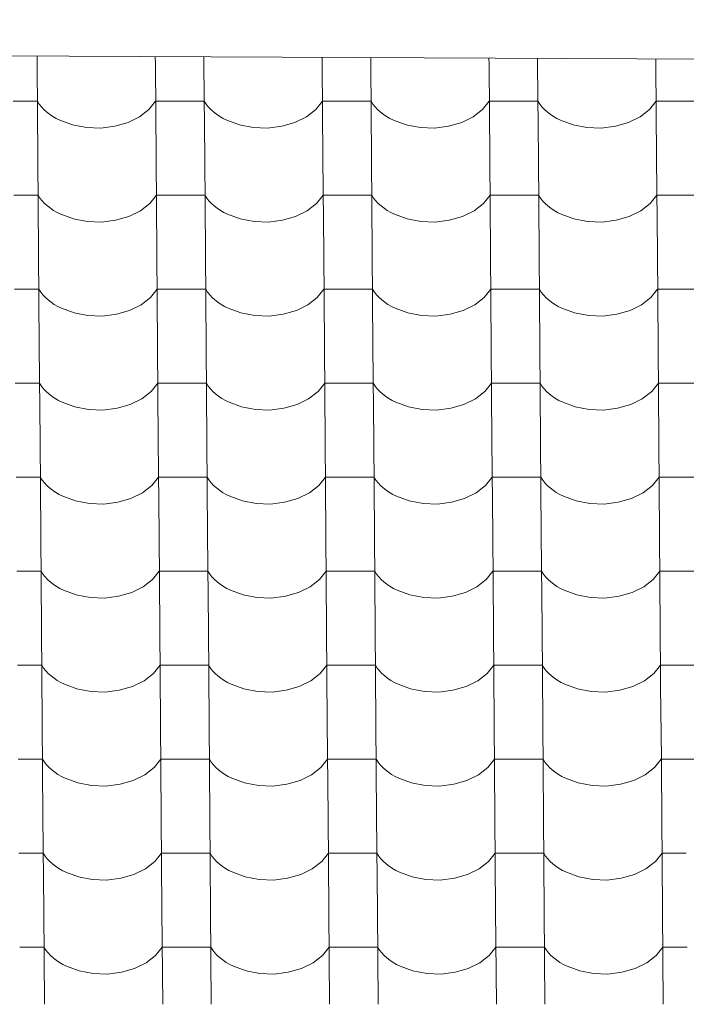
# Model space of a CAD drawing. Header units: millimetres. Extents: x -27785 to 104762, y -947 to 11132.
# Tile 75 of 146: x -12968 to -12309, y 9922 to 10896. Entities that reach past the tile are written whole.
import ezdxf

# ---------------------------------------------------------------- set-up
doc = ezdxf.new("R2010")
doc.units = ezdxf.units.MM
doc.header["$MEASUREMENT"] = 0
for name, color, linetype in [('POHLED JIŽNÍ_1_Bourané_Konstrukce - střechy a skořepiny', 7, 'Continuous'), ('POHLED JIŽNÍ_1_Bourané_Výplně - Povrchové', 7, 'Continuous'), ('POHLED JIŽNÍ_1_Konstrukce - nosné', 7, 'Continuous')]:
    doc.layers.add(name, color=color, linetype=linetype)

# ---------------------------------------------------------------- blocks, each defined once
blk = doc.blocks.new('*X2', base_point=(-29303.7, -27473.93))
at = {"layer": 'POHLED JIŽNÍ_1_Bourané_Výplně - Povrchové', "color": 7, "linetype": 'Continuous', "lineweight": 13}
for p, q in [((-12950.61, 10860.05), (-12950.54, 10851.81)), ((-12833.64, 10859.49), (-12833.58, 10851.81)), ((-12785.6, 10859.26), (-12785.55, 10851.81)), ((-12668.64, 10858.71), (-12668.58, 10851.81)), ((-12620.6, 10858.48), (-12620.55, 10851.81)), ((-12503.64, 10857.92), (-12503.59, 10851.81)), ((-12455.6, 10857.69), (-12455.55, 10851.81)), ((-12338.63, 10857.13), (-12338.59, 10851.81)), ((-12950.54, 10851.48), (-12949.82, 10758.8)), ((-12833.58, 10851.48), (-12832.86, 10758.8)), ((-12785.54, 10851.48), (-12784.82, 10758.8)), ((-12668.58, 10851.48), (-12667.86, 10758.8)), ((-12620.55, 10851.48), (-12619.83, 10758.8)), ((-12503.59, 10851.48), (-12502.86, 10758.8)), ((-12455.55, 10851.48), (-12454.83, 10758.8)), ((-12338.59, 10851.48), (-12337.87, 10758.8)), ((-12950.26, 10815.32), (-12974.27, 10815.32)), ((-12950.26, 10815.32), (-12948.41, 10812.53)), ((-12839.9, 10806.94), (-12833.3, 10815.32)), ((-12809.28, 10815.32), (-12833.3, 10815.32)), ((-12785.26, 10815.32), (-12809.28, 10815.32)), ((-12785.26, 10815.32), (-12783.42, 10812.53)), ((-12674.9, 10806.94), (-12668.3, 10815.32)), ((-12644.28, 10815.32), (-12668.3, 10815.32)), ((-12620.27, 10815.32), (-12644.28, 10815.32)), ((-12620.27, 10815.32), (-12618.42, 10812.53)), ((-12509.91, 10806.94), (-12503.3, 10815.32)), ((-12479.29, 10815.32), (-12503.3, 10815.32)), ((-12455.27, 10815.32), (-12479.29, 10815.32)), ((-12455.27, 10815.32), (-12453.42, 10812.53)), ((-12344.91, 10806.94), (-12338.31, 10815.32)), ((-12314.29, 10815.32), (-12338.31, 10815.32)), ((-12290.27, 10815.32), (-12314.29, 10815.32)), ((-12948.41, 10812.53), (-12946.27, 10809.83)), ((-12946.27, 10809.83), (-12943.84, 10807.25)), ((-12943.84, 10807.25), (-12941.14, 10804.78)), ((-12941.14, 10804.78), (-12938.18, 10802.45)), ((-12849.15, 10799.76), (-12839.9, 10806.94)), ((-12783.42, 10812.53), (-12781.27, 10809.83)), ((-12781.27, 10809.83), (-12778.85, 10807.25)), ((-12778.85, 10807.25), (-12776.15, 10804.78)), ((-12776.15, 10804.78), (-12773.19, 10802.45)), ((-12684.16, 10799.76), (-12674.9, 10806.94)), ((-12618.42, 10812.53), (-12616.28, 10809.83)), ((-12616.28, 10809.83), (-12613.85, 10807.25)), ((-12613.85, 10807.25), (-12611.15, 10804.78)), ((-12611.15, 10804.78), (-12608.19, 10802.45)), ((-12519.16, 10799.76), (-12509.91, 10806.94)), ((-12453.42, 10812.53), (-12451.28, 10809.83)), ((-12451.28, 10809.83), (-12448.85, 10807.25)), ((-12448.85, 10807.25), (-12446.15, 10804.78)), ((-12446.15, 10804.78), (-12443.2, 10802.45)), ((-12354.16, 10799.76), (-12344.91, 10806.94)), ((-12938.18, 10802.45), (-12934.98, 10800.28)), ((-12934.98, 10800.28), (-12931.55, 10798.26)), ((-12931.55, 10798.26), (-12927.92, 10796.41)), ((-12927.92, 10796.41), (-12915.44, 10791.84)), ((-12860.59, 10794.17), (-12849.15, 10799.76)), ((-12773.19, 10802.45), (-12769.99, 10800.28)), ((-12769.99, 10800.28), (-12766.56, 10798.26)), ((-12766.56, 10798.26), (-12762.92, 10796.41)), ((-12762.92, 10796.41), (-12750.44, 10791.84)), ((-12695.59, 10794.17), (-12684.16, 10799.76)), ((-12608.19, 10802.45), (-12604.99, 10800.28)), ((-12604.99, 10800.28), (-12601.56, 10798.26)), ((-12601.56, 10798.26), (-12597.93, 10796.41)), ((-12597.93, 10796.41), (-12585.45, 10791.84)), ((-12530.59, 10794.17), (-12519.16, 10799.76)), ((-12443.2, 10802.45), (-12439.99, 10800.28)), ((-12439.99, 10800.28), (-12436.57, 10798.26)), ((-12436.57, 10798.26), (-12432.93, 10796.41)), ((-12432.93, 10796.41), (-12420.45, 10791.84)), ((-12365.6, 10794.17), (-12354.16, 10799.76)), ((-12915.44, 10791.84), (-12901.76, 10789.25)), ((-12901.76, 10789.25), (-12887.58, 10788.78)), ((-12887.58, 10788.78), (-12873.62, 10790.45)), ((-12873.62, 10790.45), (-12860.59, 10794.17)), ((-12750.44, 10791.84), (-12736.76, 10789.25)), ((-12736.76, 10789.25), (-12722.58, 10788.78)), ((-12722.58, 10788.78), (-12708.62, 10790.45)), ((-12708.62, 10790.45), (-12695.59, 10794.17)), ((-12585.45, 10791.84), (-12571.77, 10789.25)), ((-12571.77, 10789.25), (-12557.59, 10788.78)), ((-12557.59, 10788.78), (-12543.62, 10790.45)), ((-12543.62, 10790.45), (-12530.59, 10794.17)), ((-12420.45, 10791.84), (-12406.77, 10789.25)), ((-12406.77, 10789.25), (-12392.59, 10788.78)), ((-12392.59, 10788.78), (-12378.63, 10790.45)), ((-12378.63, 10790.45), (-12365.6, 10794.17)), ((-12949.82, 10758.47), (-12949.09, 10665.79)), ((-12832.85, 10758.47), (-12832.13, 10665.79)), ((-12784.82, 10758.47), (-12784.1, 10665.79)), ((-12667.86, 10758.47), (-12667.14, 10665.79)), ((-12619.82, 10758.47), (-12619.1, 10665.79)), ((-12502.86, 10758.47), (-12502.14, 10665.79)), ((-12454.83, 10758.47), (-12454.11, 10665.79)), ((-12337.87, 10758.47), (-12337.14, 10665.79)), ((-12949.53, 10722.31), (-12973.55, 10722.31)), ((-12949.53, 10722.31), (-12947.69, 10719.52)), ((-12947.69, 10719.52), (-12945.55, 10716.82)), ((-12945.55, 10716.82), (-12943.12, 10714.24)), ((-12839.17, 10713.93), (-12832.57, 10722.31)), ((-12808.56, 10722.31), (-12832.57, 10722.31)), ((-12784.54, 10722.31), (-12808.56, 10722.31)), ((-12784.54, 10722.31), (-12782.69, 10719.52)), ((-12782.69, 10719.52), (-12780.55, 10716.82)), ((-12780.55, 10716.82), (-12778.12, 10714.24)), ((-12674.18, 10713.93), (-12667.58, 10722.31)), ((-12643.56, 10722.31), (-12667.58, 10722.31)), ((-12619.54, 10722.31), (-12643.56, 10722.31)), ((-12619.54, 10722.31), (-12617.7, 10719.52)), ((-12617.7, 10719.52), (-12615.55, 10716.82)), ((-12615.55, 10716.82), (-12613.13, 10714.24)), ((-12509.18, 10713.93), (-12502.58, 10722.31)), ((-12478.56, 10722.31), (-12502.58, 10722.31)), ((-12454.55, 10722.31), (-12478.56, 10722.31)), ((-12454.55, 10722.31), (-12452.7, 10719.52)), ((-12452.7, 10719.52), (-12450.56, 10716.82)), ((-12450.56, 10716.82), (-12448.13, 10714.24)), ((-12344.19, 10713.93), (-12337.58, 10722.31)), ((-12313.57, 10722.31), (-12337.58, 10722.31)), ((-12289.55, 10722.31), (-12313.57, 10722.31)), ((-12943.12, 10714.24), (-12940.42, 10711.77)), ((-12940.42, 10711.77), (-12937.46, 10709.45)), ((-12937.46, 10709.45), (-12934.26, 10707.27)), ((-12934.26, 10707.27), (-12930.83, 10705.25)), ((-12848.43, 10706.76), (-12839.17, 10713.93)), ((-12778.12, 10714.24), (-12775.42, 10711.77)), ((-12775.42, 10711.77), (-12772.46, 10709.45)), ((-12772.46, 10709.45), (-12769.26, 10707.27)), ((-12769.26, 10707.27), (-12765.83, 10705.25)), ((-12683.43, 10706.76), (-12674.18, 10713.93)), ((-12613.13, 10714.24), (-12610.43, 10711.77)), ((-12610.43, 10711.77), (-12607.47, 10709.45)), ((-12607.47, 10709.45), (-12604.27, 10707.27)), ((-12604.27, 10707.27), (-12600.84, 10705.25)), ((-12518.44, 10706.76), (-12509.18, 10713.93)), ((-12448.13, 10714.24), (-12445.43, 10711.77)), ((-12445.43, 10711.77), (-12442.47, 10709.45)), ((-12442.47, 10709.45), (-12439.27, 10707.27)), ((-12439.27, 10707.27), (-12435.84, 10705.25)), ((-12353.44, 10706.76), (-12344.19, 10713.93)), ((-12930.83, 10705.25), (-12927.19, 10703.4)), ((-12927.19, 10703.4), (-12914.72, 10698.83)), ((-12914.72, 10698.83), (-12901.04, 10696.24)), ((-12886.85, 10695.77), (-12872.89, 10697.44)), ((-12872.89, 10697.44), (-12859.86, 10701.16)), ((-12859.86, 10701.16), (-12848.43, 10706.76)), ((-12765.83, 10705.25), (-12762.2, 10703.4)), ((-12762.2, 10703.4), (-12749.72, 10698.83)), ((-12749.72, 10698.83), (-12736.04, 10696.24)), ((-12721.86, 10695.77), (-12707.9, 10697.44)), ((-12707.9, 10697.44), (-12694.87, 10701.16)), ((-12694.87, 10701.16), (-12683.43, 10706.76)), ((-12600.84, 10705.25), (-12597.2, 10703.4)), ((-12597.2, 10703.4), (-12584.72, 10698.83)), ((-12584.72, 10698.83), (-12571.04, 10696.24)), ((-12556.86, 10695.77), (-12542.9, 10697.44)), ((-12542.9, 10697.44), (-12529.87, 10701.16)), ((-12529.87, 10701.16), (-12518.44, 10706.76)), ((-12435.84, 10705.25), (-12432.21, 10703.4)), ((-12432.21, 10703.4), (-12419.73, 10698.83)), ((-12419.73, 10698.83), (-12406.05, 10696.24)), ((-12391.87, 10695.77), (-12377.9, 10697.44)), ((-12377.9, 10697.44), (-12364.87, 10701.16)), ((-12364.87, 10701.16), (-12353.44, 10706.76)), ((-12901.04, 10696.24), (-12886.85, 10695.77)), ((-12736.04, 10696.24), (-12721.86, 10695.77)), ((-12571.04, 10696.24), (-12556.86, 10695.77)), ((-12406.05, 10696.24), (-12391.87, 10695.77)), ((-12949.09, 10665.46), (-12948.37, 10572.79)), ((-12832.13, 10665.46), (-12831.41, 10572.79)), ((-12784.1, 10665.46), (-12783.37, 10572.79)), ((-12667.13, 10665.46), (-12666.41, 10572.79)), ((-12619.1, 10665.46), (-12618.38, 10572.79)), ((-12502.14, 10665.46), (-12501.42, 10572.79)), ((-12454.1, 10665.46), (-12453.38, 10572.79)), ((-12337.14, 10665.46), (-12336.42, 10572.79)), ((-12948.81, 10629.3), (-12972.83, 10629.3)), ((-12948.81, 10629.3), (-12946.96, 10626.51)), ((-12838.45, 10620.92), (-12831.85, 10629.3)), ((-12807.83, 10629.3), (-12831.85, 10629.3)), ((-12783.81, 10629.3), (-12807.83, 10629.3)), ((-12783.81, 10629.3), (-12781.97, 10626.51)), ((-12673.46, 10620.92), (-12666.85, 10629.3)), ((-12642.84, 10629.3), (-12666.85, 10629.3)), ((-12618.82, 10629.3), (-12642.84, 10629.3)), ((-12618.82, 10629.3), (-12616.97, 10626.51)), ((-12508.46, 10620.92), (-12501.86, 10629.3)), ((-12477.84, 10629.3), (-12501.86, 10629.3)), ((-12453.82, 10629.3), (-12477.84, 10629.3)), ((-12453.82, 10629.3), (-12451.98, 10626.51)), ((-12343.46, 10620.92), (-12336.86, 10629.3)), ((-12312.84, 10629.3), (-12336.86, 10629.3)), ((-12288.83, 10629.3), (-12312.84, 10629.3)), ((-12946.96, 10626.51), (-12944.82, 10623.81)), ((-12944.82, 10623.81), (-12942.39, 10621.23)), ((-12942.39, 10621.23), (-12939.69, 10618.76)), ((-12847.71, 10613.75), (-12838.45, 10620.92)), ((-12781.97, 10626.51), (-12779.83, 10623.81)), ((-12779.83, 10623.81), (-12777.4, 10621.23)), ((-12777.4, 10621.23), (-12774.7, 10618.76)), ((-12682.71, 10613.75), (-12673.46, 10620.92)), ((-12616.97, 10626.51), (-12614.83, 10623.81)), ((-12614.83, 10623.81), (-12612.4, 10621.23)), ((-12612.4, 10621.23), (-12609.7, 10618.76)), ((-12517.71, 10613.75), (-12508.46, 10620.92)), ((-12451.98, 10626.51), (-12449.83, 10623.81)), ((-12449.83, 10623.81), (-12447.41, 10621.23)), ((-12447.41, 10621.23), (-12444.71, 10618.76)), ((-12352.72, 10613.75), (-12343.46, 10620.92)), ((-12939.69, 10618.76), (-12936.74, 10616.44)), ((-12936.74, 10616.44), (-12933.53, 10614.26)), ((-12933.53, 10614.26), (-12930.11, 10612.24)), ((-12930.11, 10612.24), (-12926.47, 10610.39)), ((-12926.47, 10610.39), (-12913.99, 10605.82)), ((-12859.14, 10608.16), (-12847.71, 10613.75)), ((-12774.7, 10618.76), (-12771.74, 10616.44)), ((-12771.74, 10616.44), (-12768.54, 10614.26)), ((-12768.54, 10614.26), (-12765.11, 10612.24)), ((-12765.11, 10612.24), (-12761.47, 10610.39)), ((-12761.47, 10610.39), (-12749, 10605.82)), ((-12694.14, 10608.16), (-12682.71, 10613.75)), ((-12609.7, 10618.76), (-12606.74, 10616.44)), ((-12606.74, 10616.44), (-12603.54, 10614.26)), ((-12603.54, 10614.26), (-12600.11, 10612.24)), ((-12600.11, 10612.24), (-12596.48, 10610.39)), ((-12596.48, 10610.39), (-12584, 10605.82)), ((-12529.15, 10608.16), (-12517.71, 10613.75)), ((-12444.71, 10618.76), (-12441.75, 10616.44)), ((-12441.75, 10616.44), (-12438.55, 10614.26)), ((-12438.55, 10614.26), (-12435.12, 10612.24)), ((-12435.12, 10612.24), (-12431.48, 10610.39)), ((-12431.48, 10610.39), (-12419, 10605.82)), ((-12364.15, 10608.16), (-12352.72, 10613.75)), ((-12913.99, 10605.82), (-12900.31, 10603.23)), ((-12900.31, 10603.23), (-12886.13, 10602.76)), ((-12886.13, 10602.76), (-12872.17, 10604.43)), ((-12872.17, 10604.43), (-12859.14, 10608.16)), ((-12749, 10605.82), (-12735.32, 10603.23)), ((-12735.32, 10603.23), (-12721.13, 10602.76)), ((-12721.13, 10602.76), (-12707.17, 10604.43)), ((-12707.17, 10604.43), (-12694.14, 10608.16)), ((-12584, 10605.82), (-12570.32, 10603.23)), ((-12570.32, 10603.23), (-12556.14, 10602.76)), ((-12556.14, 10602.76), (-12542.18, 10604.43)), ((-12542.18, 10604.43), (-12529.15, 10608.16)), ((-12419, 10605.82), (-12405.32, 10603.23)), ((-12405.32, 10603.23), (-12391.14, 10602.76)), ((-12391.14, 10602.76), (-12377.18, 10604.43)), ((-12377.18, 10604.43), (-12364.15, 10608.16)), ((-12948.37, 10572.45), (-12947.65, 10479.78)), ((-12831.41, 10572.45), (-12830.69, 10479.78)), ((-12783.37, 10572.45), (-12782.65, 10479.78)), ((-12666.41, 10572.45), (-12665.69, 10479.78)), ((-12618.38, 10572.45), (-12617.66, 10479.78)), ((-12501.41, 10572.45), (-12500.69, 10479.78)), ((-12453.38, 10572.45), (-12452.66, 10479.78)), ((-12336.42, 10572.45), (-12335.7, 10479.78)), ((-12948.09, 10536.29), (-12972.1, 10536.29)), ((-12948.09, 10536.29), (-12946.24, 10533.5)), ((-12946.24, 10533.5), (-12944.1, 10530.8)), ((-12837.73, 10527.91), (-12831.12, 10536.29)), ((-12807.11, 10536.29), (-12831.12, 10536.29)), ((-12783.09, 10536.29), (-12807.11, 10536.29)), ((-12783.09, 10536.29), (-12781.25, 10533.5)), ((-12781.25, 10533.5), (-12779.1, 10530.8)), ((-12672.73, 10527.91), (-12666.13, 10536.29)), ((-12642.11, 10536.29), (-12666.13, 10536.29)), ((-12618.09, 10536.29), (-12642.11, 10536.29)), ((-12618.09, 10536.29), (-12616.25, 10533.5)), ((-12616.25, 10533.5), (-12614.11, 10530.8)), ((-12507.74, 10527.91), (-12501.13, 10536.29)), ((-12477.12, 10536.29), (-12501.13, 10536.29)), ((-12453.1, 10536.29), (-12477.12, 10536.29)), ((-12453.1, 10536.29), (-12451.25, 10533.5)), ((-12451.25, 10533.5), (-12449.11, 10530.8)), ((-12342.74, 10527.91), (-12336.14, 10536.29)), ((-12312.12, 10536.29), (-12336.14, 10536.29)), ((-12288.1, 10536.29), (-12312.12, 10536.29)), ((-12944.1, 10530.8), (-12941.67, 10528.22)), ((-12941.67, 10528.22), (-12938.97, 10525.75)), ((-12938.97, 10525.75), (-12936.01, 10523.43)), ((-12936.01, 10523.43), (-12932.81, 10521.25)), ((-12846.98, 10520.74), (-12837.73, 10527.91)), ((-12779.1, 10530.8), (-12776.68, 10528.22)), ((-12776.68, 10528.22), (-12773.98, 10525.75)), ((-12773.98, 10525.75), (-12771.02, 10523.43)), ((-12771.02, 10523.43), (-12767.81, 10521.25)), ((-12681.99, 10520.74), (-12672.73, 10527.91)), ((-12614.11, 10530.8), (-12611.68, 10528.22)), ((-12611.68, 10528.22), (-12608.98, 10525.75)), ((-12608.98, 10525.75), (-12606.02, 10523.43)), ((-12606.02, 10523.43), (-12602.82, 10521.25)), ((-12516.99, 10520.74), (-12507.74, 10527.91)), ((-12449.11, 10530.8), (-12446.68, 10528.22)), ((-12446.68, 10528.22), (-12443.98, 10525.75)), ((-12443.98, 10525.75), (-12441.02, 10523.43)), ((-12441.02, 10523.43), (-12437.82, 10521.25)), ((-12351.99, 10520.74), (-12342.74, 10527.91)), ((-12932.81, 10521.25), (-12929.38, 10519.23)), ((-12929.38, 10519.23), (-12925.75, 10517.38)), ((-12925.75, 10517.38), (-12913.27, 10512.81)), ((-12913.27, 10512.81), (-12899.59, 10510.22)), ((-12871.44, 10511.42), (-12858.42, 10515.15)), ((-12858.42, 10515.15), (-12846.98, 10520.74)), ((-12767.81, 10521.25), (-12764.39, 10519.23)), ((-12764.39, 10519.23), (-12760.75, 10517.38)), ((-12760.75, 10517.38), (-12748.27, 10512.81)), ((-12748.27, 10512.81), (-12734.59, 10510.22)), ((-12706.45, 10511.42), (-12693.42, 10515.15)), ((-12693.42, 10515.15), (-12681.99, 10520.74)), ((-12602.82, 10521.25), (-12599.39, 10519.23)), ((-12599.39, 10519.23), (-12595.76, 10517.38)), ((-12595.76, 10517.38), (-12583.28, 10512.81)), ((-12583.28, 10512.81), (-12569.6, 10510.22)), ((-12541.45, 10511.42), (-12528.42, 10515.15)), ((-12528.42, 10515.15), (-12516.99, 10520.74)), ((-12437.82, 10521.25), (-12434.4, 10519.23)), ((-12434.4, 10519.23), (-12430.76, 10517.38)), ((-12430.76, 10517.38), (-12418.28, 10512.81)), ((-12418.28, 10512.81), (-12404.6, 10510.22)), ((-12376.46, 10511.42), (-12363.43, 10515.15)), ((-12363.43, 10515.15), (-12351.99, 10520.74)), ((-12899.59, 10510.22), (-12885.41, 10509.75)), ((-12885.41, 10509.75), (-12871.44, 10511.42)), ((-12734.59, 10510.22), (-12720.41, 10509.75)), ((-12720.41, 10509.75), (-12706.45, 10511.42)), ((-12569.6, 10510.22), (-12555.41, 10509.75)), ((-12555.41, 10509.75), (-12541.45, 10511.42)), ((-12404.6, 10510.22), (-12390.42, 10509.75)), ((-12390.42, 10509.75), (-12376.46, 10511.42)), ((-12947.64, 10479.44), (-12946.92, 10386.77)), ((-12830.68, 10479.44), (-12829.96, 10386.77)), ((-12782.65, 10479.44), (-12781.93, 10386.77)), ((-12665.69, 10479.44), (-12664.97, 10386.77)), ((-12617.65, 10479.44), (-12616.93, 10386.77)), ((-12500.69, 10479.44), (-12499.97, 10386.77)), ((-12452.66, 10479.44), (-12451.94, 10386.77)), ((-12335.69, 10479.44), (-12334.97, 10386.77)), ((-12947.36, 10443.29), (-12971.38, 10443.29)), ((-12947.36, 10443.29), (-12945.52, 10440.49)), ((-12945.52, 10440.49), (-12943.38, 10437.8)), ((-12943.38, 10437.8), (-12940.95, 10435.21)), ((-12940.95, 10435.21), (-12938.25, 10432.75)), ((-12846.26, 10427.73), (-12837, 10434.9)), ((-12837, 10434.9), (-12830.4, 10443.29)), ((-12806.38, 10443.29), (-12830.4, 10443.29)), ((-12782.37, 10443.29), (-12806.38, 10443.29)), ((-12782.37, 10443.29), (-12780.52, 10440.49)), ((-12780.52, 10440.49), (-12778.38, 10437.8)), ((-12778.38, 10437.8), (-12775.95, 10435.21)), ((-12775.95, 10435.21), (-12773.25, 10432.75)), ((-12681.26, 10427.73), (-12672.01, 10434.9)), ((-12672.01, 10434.9), (-12665.41, 10443.29)), ((-12641.39, 10443.29), (-12665.41, 10443.29)), ((-12617.37, 10443.29), (-12641.39, 10443.29)), ((-12617.37, 10443.29), (-12615.53, 10440.49)), ((-12615.53, 10440.49), (-12613.38, 10437.8)), ((-12613.38, 10437.8), (-12610.96, 10435.21)), ((-12610.96, 10435.21), (-12608.26, 10432.75)), ((-12516.27, 10427.73), (-12507.01, 10434.9)), ((-12507.01, 10434.9), (-12500.41, 10443.29)), ((-12476.39, 10443.29), (-12500.41, 10443.29)), ((-12452.38, 10443.29), (-12476.39, 10443.29)), ((-12452.38, 10443.29), (-12450.53, 10440.49)), ((-12450.53, 10440.49), (-12448.39, 10437.8)), ((-12448.39, 10437.8), (-12445.96, 10435.21)), ((-12445.96, 10435.21), (-12443.26, 10432.75)), ((-12351.27, 10427.73), (-12342.02, 10434.9)), ((-12342.02, 10434.9), (-12335.41, 10443.29)), ((-12311.4, 10443.29), (-12335.41, 10443.29)), ((-12287.38, 10443.29), (-12311.4, 10443.29)), ((-12938.25, 10432.75), (-12935.29, 10430.42)), ((-12935.29, 10430.42), (-12932.09, 10428.24)), ((-12932.09, 10428.24), (-12928.66, 10426.22)), ((-12928.66, 10426.22), (-12925.02, 10424.37)), ((-12925.02, 10424.37), (-12912.54, 10419.8)), ((-12857.69, 10422.14), (-12846.26, 10427.73)), ((-12773.25, 10432.75), (-12770.29, 10430.42)), ((-12770.29, 10430.42), (-12767.09, 10428.24)), ((-12767.09, 10428.24), (-12763.66, 10426.22)), ((-12763.66, 10426.22), (-12760.03, 10424.37)), ((-12760.03, 10424.37), (-12747.55, 10419.8)), ((-12692.7, 10422.14), (-12681.26, 10427.73)), ((-12608.26, 10432.75), (-12605.3, 10430.42)), ((-12605.3, 10430.42), (-12602.1, 10428.24)), ((-12602.1, 10428.24), (-12598.67, 10426.22)), ((-12598.67, 10426.22), (-12595.03, 10424.37)), ((-12595.03, 10424.37), (-12582.55, 10419.8)), ((-12527.7, 10422.14), (-12516.27, 10427.73)), ((-12443.26, 10432.75), (-12440.3, 10430.42)), ((-12440.3, 10430.42), (-12437.1, 10428.24)), ((-12437.1, 10428.24), (-12433.67, 10426.22)), ((-12433.67, 10426.22), (-12430.04, 10424.37)), ((-12430.04, 10424.37), (-12417.56, 10419.8)), ((-12362.7, 10422.14), (-12351.27, 10427.73)), ((-12912.54, 10419.8), (-12898.87, 10417.21)), ((-12898.87, 10417.21), (-12884.68, 10416.74)), ((-12884.68, 10416.74), (-12870.72, 10418.41)), ((-12870.72, 10418.41), (-12857.69, 10422.14)), ((-12747.55, 10419.8), (-12733.87, 10417.21)), ((-12733.87, 10417.21), (-12719.69, 10416.74)), ((-12719.69, 10416.74), (-12705.73, 10418.41)), ((-12705.73, 10418.41), (-12692.7, 10422.14)), ((-12582.55, 10419.8), (-12568.87, 10417.21)), ((-12568.87, 10417.21), (-12554.69, 10416.74)), ((-12554.69, 10416.74), (-12540.73, 10418.41)), ((-12540.73, 10418.41), (-12527.7, 10422.14)), ((-12417.56, 10419.8), (-12403.88, 10417.21)), ((-12403.88, 10417.21), (-12389.7, 10416.74)), ((-12389.7, 10416.74), (-12375.73, 10418.41)), ((-12375.73, 10418.41), (-12362.7, 10422.14)), ((-12946.92, 10386.43), (-12946.2, 10293.76)), ((-12829.96, 10386.43), (-12829.24, 10293.76)), ((-12781.92, 10386.43), (-12781.2, 10293.76)), ((-12664.96, 10386.43), (-12664.24, 10293.76)), ((-12616.93, 10386.43), (-12616.21, 10293.76)), ((-12499.97, 10386.43), (-12499.25, 10293.76)), ((-12451.93, 10386.43), (-12451.21, 10293.76)), ((-12334.97, 10386.43), (-12334.25, 10293.76)), ((-12946.64, 10350.28), (-12970.66, 10350.28)), ((-12946.64, 10350.28), (-12944.79, 10347.48)), ((-12944.79, 10347.48), (-12942.65, 10344.79)), ((-12836.28, 10341.89), (-12829.68, 10350.28)), ((-12805.66, 10350.28), (-12829.68, 10350.28)), ((-12781.64, 10350.28), (-12805.66, 10350.28)), ((-12781.64, 10350.28), (-12779.8, 10347.48)), ((-12779.8, 10347.48), (-12777.66, 10344.79)), ((-12671.28, 10341.89), (-12664.68, 10350.28)), ((-12640.66, 10350.28), (-12664.68, 10350.28)), ((-12616.65, 10350.28), (-12640.66, 10350.28)), ((-12616.65, 10350.28), (-12614.8, 10347.48)), ((-12614.8, 10347.48), (-12612.66, 10344.79)), ((-12506.29, 10341.89), (-12499.69, 10350.28)), ((-12475.67, 10350.28), (-12499.69, 10350.28)), ((-12451.65, 10350.28), (-12475.67, 10350.28)), ((-12451.65, 10350.28), (-12449.81, 10347.48)), ((-12449.81, 10347.48), (-12447.66, 10344.79)), ((-12341.29, 10341.89), (-12334.69, 10350.28)), ((-12310.67, 10350.28), (-12334.69, 10350.28)), ((-12286.66, 10350.28), (-12310.67, 10350.28)), ((-12942.65, 10344.79), (-12940.22, 10342.2)), ((-12940.22, 10342.2), (-12937.52, 10339.74)), ((-12937.52, 10339.74), (-12934.57, 10337.41)), ((-12934.57, 10337.41), (-12931.36, 10335.23)), ((-12845.53, 10334.72), (-12836.28, 10341.89)), ((-12777.66, 10344.79), (-12775.23, 10342.2)), ((-12775.23, 10342.2), (-12772.53, 10339.74)), ((-12772.53, 10339.74), (-12769.57, 10337.41)), ((-12769.57, 10337.41), (-12766.37, 10335.23)), ((-12680.54, 10334.72), (-12671.28, 10341.89)), ((-12612.66, 10344.79), (-12610.23, 10342.2)), ((-12610.23, 10342.2), (-12607.53, 10339.74)), ((-12607.53, 10339.74), (-12604.57, 10337.41)), ((-12604.57, 10337.41), (-12601.37, 10335.23)), ((-12515.54, 10334.72), (-12506.29, 10341.89)), ((-12447.66, 10344.79), (-12445.24, 10342.2)), ((-12445.24, 10342.2), (-12442.54, 10339.74)), ((-12442.54, 10339.74), (-12439.58, 10337.41)), ((-12439.58, 10337.41), (-12436.38, 10335.23)), ((-12350.55, 10334.72), (-12341.29, 10341.89)), ((-12931.36, 10335.23), (-12927.94, 10333.21)), ((-12927.94, 10333.21), (-12924.3, 10331.36)), ((-12924.3, 10331.36), (-12911.82, 10326.79)), ((-12870, 10325.4), (-12856.97, 10329.13)), ((-12856.97, 10329.13), (-12845.53, 10334.72)), ((-12766.37, 10335.23), (-12762.94, 10333.21)), ((-12762.94, 10333.21), (-12759.3, 10331.36)), ((-12759.3, 10331.36), (-12746.83, 10326.79)), ((-12705, 10325.4), (-12691.97, 10329.13)), ((-12691.97, 10329.13), (-12680.54, 10334.72)), ((-12601.37, 10335.23), (-12597.94, 10333.21)), ((-12597.94, 10333.21), (-12594.31, 10331.36)), ((-12594.31, 10331.36), (-12581.83, 10326.79)), ((-12540.01, 10325.4), (-12526.98, 10329.13)), ((-12526.98, 10329.13), (-12515.54, 10334.72)), ((-12436.38, 10335.23), (-12432.95, 10333.21)), ((-12432.95, 10333.21), (-12429.31, 10331.36)), ((-12429.31, 10331.36), (-12416.83, 10326.79)), ((-12375.01, 10325.4), (-12361.98, 10329.13)), ((-12361.98, 10329.13), (-12350.55, 10334.72)), ((-12911.82, 10326.79), (-12898.14, 10324.2)), ((-12898.14, 10324.2), (-12883.96, 10323.73)), ((-12883.96, 10323.73), (-12870, 10325.4)), ((-12746.83, 10326.79), (-12733.15, 10324.2)), ((-12733.15, 10324.2), (-12718.96, 10323.73)), ((-12718.96, 10323.73), (-12705, 10325.4)), ((-12581.83, 10326.79), (-12568.15, 10324.2)), ((-12568.15, 10324.2), (-12553.97, 10323.73)), ((-12553.97, 10323.73), (-12540.01, 10325.4)), ((-12416.83, 10326.79), (-12403.15, 10324.2)), ((-12403.15, 10324.2), (-12388.97, 10323.73)), ((-12388.97, 10323.73), (-12375.01, 10325.4)), ((-12946.2, 10293.42), (-12945.48, 10200.75)), ((-12829.24, 10293.42), (-12828.51, 10200.75)), ((-12781.2, 10293.42), (-12780.48, 10200.75)), ((-12664.24, 10293.42), (-12663.52, 10200.75)), ((-12616.21, 10293.42), (-12615.48, 10200.75)), ((-12499.24, 10293.42), (-12498.52, 10200.75)), ((-12451.21, 10293.42), (-12450.49, 10200.75)), ((-12334.25, 10293.42), (-12333.53, 10200.75)), ((-12945.92, 10257.27), (-12969.93, 10257.27)), ((-12945.92, 10257.27), (-12944.07, 10254.47)), ((-12944.07, 10254.47), (-12941.93, 10251.78)), ((-12941.93, 10251.78), (-12939.5, 10249.19)), ((-12939.5, 10249.19), (-12936.8, 10246.73)), ((-12835.56, 10248.88), (-12828.95, 10257.27)), ((-12804.94, 10257.27), (-12828.95, 10257.27)), ((-12780.92, 10257.27), (-12804.94, 10257.27)), ((-12780.92, 10257.27), (-12779.07, 10254.47)), ((-12779.07, 10254.47), (-12776.93, 10251.78)), ((-12776.93, 10251.78), (-12774.5, 10249.19)), ((-12774.5, 10249.19), (-12771.8, 10246.73)), ((-12670.56, 10248.88), (-12663.96, 10257.27)), ((-12639.94, 10257.27), (-12663.96, 10257.27)), ((-12615.92, 10257.27), (-12639.94, 10257.27)), ((-12615.92, 10257.27), (-12614.08, 10254.47)), ((-12614.08, 10254.47), (-12611.94, 10251.78)), ((-12611.94, 10251.78), (-12609.51, 10249.19)), ((-12609.51, 10249.19), (-12606.81, 10246.73)), ((-12505.56, 10248.88), (-12498.96, 10257.27)), ((-12474.95, 10257.27), (-12498.96, 10257.27)), ((-12450.93, 10257.27), (-12474.95, 10257.27)), ((-12450.93, 10257.27), (-12449.08, 10254.47)), ((-12449.08, 10254.47), (-12446.94, 10251.78)), ((-12446.94, 10251.78), (-12444.51, 10249.19)), ((-12444.51, 10249.19), (-12441.81, 10246.73)), ((-12340.57, 10248.88), (-12333.97, 10257.27)), ((-12309.95, 10257.27), (-12333.97, 10257.27)), ((-12285.93, 10257.27), (-12309.95, 10257.27)), ((-12936.8, 10246.73), (-12933.84, 10244.4)), ((-12933.84, 10244.4), (-12930.64, 10242.22)), ((-12930.64, 10242.22), (-12927.21, 10240.2)), ((-12927.21, 10240.2), (-12923.58, 10238.35)), ((-12856.24, 10236.12), (-12844.81, 10241.71)), ((-12844.81, 10241.71), (-12835.56, 10248.88)), ((-12771.8, 10246.73), (-12768.85, 10244.4)), ((-12768.85, 10244.4), (-12765.64, 10242.22)), ((-12765.64, 10242.22), (-12762.22, 10240.2)), ((-12762.22, 10240.2), (-12758.58, 10238.35)), ((-12691.25, 10236.12), (-12679.81, 10241.71)), ((-12679.81, 10241.71), (-12670.56, 10248.88)), ((-12606.81, 10246.73), (-12603.85, 10244.4)), ((-12603.85, 10244.4), (-12600.65, 10242.22)), ((-12600.65, 10242.22), (-12597.22, 10240.2)), ((-12597.22, 10240.2), (-12593.58, 10238.35)), ((-12526.25, 10236.12), (-12514.82, 10241.71)), ((-12514.82, 10241.71), (-12505.56, 10248.88)), ((-12441.81, 10246.73), (-12438.85, 10244.4)), ((-12438.85, 10244.4), (-12435.65, 10242.22)), ((-12435.65, 10242.22), (-12432.22, 10240.2)), ((-12432.22, 10240.2), (-12428.59, 10238.35)), ((-12361.26, 10236.12), (-12349.82, 10241.71)), ((-12349.82, 10241.71), (-12340.57, 10248.88)), ((-12923.58, 10238.35), (-12911.1, 10233.78)), ((-12911.1, 10233.78), (-12897.42, 10231.19)), ((-12897.42, 10231.19), (-12883.24, 10230.72)), ((-12883.24, 10230.72), (-12869.27, 10232.39)), ((-12869.27, 10232.39), (-12856.24, 10236.12)), ((-12758.58, 10238.35), (-12746.1, 10233.78)), ((-12746.1, 10233.78), (-12732.42, 10231.19)), ((-12732.42, 10231.19), (-12718.24, 10230.72)), ((-12718.24, 10230.72), (-12704.28, 10232.39)), ((-12704.28, 10232.39), (-12691.25, 10236.12)), ((-12593.58, 10238.35), (-12581.11, 10233.78)), ((-12581.11, 10233.78), (-12567.43, 10231.19)), ((-12567.43, 10231.19), (-12553.24, 10230.72)), ((-12553.24, 10230.72), (-12539.28, 10232.39)), ((-12539.28, 10232.39), (-12526.25, 10236.12)), ((-12428.59, 10238.35), (-12416.11, 10233.78)), ((-12416.11, 10233.78), (-12402.43, 10231.19)), ((-12402.43, 10231.19), (-12388.25, 10230.72)), ((-12388.25, 10230.72), (-12374.29, 10232.39)), ((-12374.29, 10232.39), (-12361.26, 10236.12)), ((-12945.47, 10200.41), (-12944.75, 10107.74)), ((-12828.51, 10200.41), (-12827.79, 10107.74)), ((-12780.48, 10200.41), (-12779.76, 10107.74)), ((-12663.52, 10200.41), (-12662.79, 10107.74)), ((-12615.48, 10200.41), (-12614.76, 10107.74)), ((-12498.52, 10200.41), (-12497.8, 10107.74)), ((-12450.49, 10200.41), (-12449.76, 10107.74)), ((-12333.52, 10200.41), (-12332.8, 10107.74)), ((-12945.19, 10164.26), (-12969.21, 10164.26)), ((-12945.19, 10164.26), (-12943.35, 10161.47)), ((-12943.35, 10161.47), (-12941.2, 10158.77)), ((-12834.83, 10155.87), (-12828.23, 10164.26)), ((-12804.21, 10164.26), (-12828.23, 10164.26)), ((-12780.2, 10164.26), (-12804.21, 10164.26)), ((-12780.2, 10164.26), (-12778.35, 10161.47)), ((-12778.35, 10161.47), (-12776.21, 10158.77)), ((-12669.84, 10155.87), (-12663.23, 10164.26)), ((-12639.22, 10164.26), (-12663.23, 10164.26)), ((-12615.2, 10164.26), (-12639.22, 10164.26)), ((-12615.2, 10164.26), (-12613.35, 10161.47)), ((-12613.35, 10161.47), (-12611.21, 10158.77)), ((-12504.84, 10155.87), (-12498.24, 10164.26)), ((-12474.22, 10164.26), (-12498.24, 10164.26)), ((-12450.2, 10164.26), (-12474.22, 10164.26)), ((-12450.2, 10164.26), (-12448.36, 10161.47)), ((-12448.36, 10161.47), (-12446.22, 10158.77)), ((-12339.85, 10155.87), (-12333.24, 10164.26)), ((-12309.23, 10164.26), (-12333.24, 10164.26)), ((-12285.21, 10164.26), (-12309.23, 10164.26)), ((-12941.2, 10158.77), (-12938.78, 10156.18)), ((-12938.78, 10156.18), (-12936.08, 10153.72)), ((-12936.08, 10153.72), (-12933.12, 10151.39)), ((-12844.09, 10148.7), (-12834.83, 10155.87)), ((-12776.21, 10158.77), (-12773.78, 10156.18)), ((-12773.78, 10156.18), (-12771.08, 10153.72)), ((-12771.08, 10153.72), (-12768.12, 10151.39)), ((-12679.09, 10148.7), (-12669.84, 10155.87)), ((-12611.21, 10158.77), (-12608.78, 10156.18)), ((-12608.78, 10156.18), (-12606.08, 10153.72)), ((-12606.08, 10153.72), (-12603.13, 10151.39)), ((-12514.1, 10148.7), (-12504.84, 10155.87)), ((-12446.22, 10158.77), (-12443.79, 10156.18)), ((-12443.79, 10156.18), (-12441.09, 10153.72)), ((-12441.09, 10153.72), (-12438.13, 10151.39)), ((-12349.1, 10148.7), (-12339.85, 10155.87)), ((-12933.12, 10151.39), (-12929.92, 10149.21)), ((-12929.92, 10149.21), (-12926.49, 10147.19)), ((-12926.49, 10147.19), (-12922.85, 10145.35)), ((-12922.85, 10145.35), (-12910.37, 10140.77)), ((-12868.55, 10139.38), (-12855.52, 10143.11)), ((-12855.52, 10143.11), (-12844.09, 10148.7)), ((-12768.12, 10151.39), (-12764.92, 10149.21)), ((-12764.92, 10149.21), (-12761.49, 10147.19)), ((-12761.49, 10147.19), (-12757.86, 10145.35)), ((-12757.86, 10145.35), (-12745.38, 10140.77)), ((-12703.55, 10139.38), (-12690.52, 10143.11)), ((-12690.52, 10143.11), (-12679.09, 10148.7)), ((-12603.13, 10151.39), (-12599.92, 10149.21)), ((-12599.92, 10149.21), (-12596.5, 10147.19)), ((-12596.5, 10147.19), (-12592.86, 10145.35)), ((-12592.86, 10145.35), (-12580.38, 10140.77)), ((-12538.56, 10139.38), (-12525.53, 10143.11)), ((-12525.53, 10143.11), (-12514.1, 10148.7)), ((-12438.13, 10151.39), (-12434.93, 10149.21)), ((-12434.93, 10149.21), (-12431.5, 10147.19)), ((-12431.5, 10147.19), (-12427.86, 10145.35)), ((-12427.86, 10145.35), (-12415.39, 10140.77)), ((-12373.56, 10139.38), (-12360.53, 10143.11)), ((-12360.53, 10143.11), (-12349.1, 10148.7)), ((-12910.37, 10140.77), (-12896.69, 10138.19)), ((-12896.69, 10138.19), (-12882.51, 10137.71)), ((-12882.51, 10137.71), (-12868.55, 10139.38)), ((-12745.38, 10140.77), (-12731.7, 10138.19)), ((-12731.7, 10138.19), (-12717.52, 10137.71)), ((-12717.52, 10137.71), (-12703.55, 10139.38)), ((-12580.38, 10140.77), (-12566.7, 10138.19)), ((-12566.7, 10138.19), (-12552.52, 10137.71)), ((-12552.52, 10137.71), (-12538.56, 10139.38)), ((-12415.39, 10140.77), (-12401.71, 10138.19)), ((-12401.71, 10138.19), (-12387.52, 10137.71)), ((-12387.52, 10137.71), (-12373.56, 10139.38)), ((-12944.75, 10107.41), (-12944.03, 10014.73)), ((-12827.79, 10107.41), (-12827.07, 10014.73)), ((-12779.75, 10107.41), (-12779.03, 10014.73)), ((-12662.79, 10107.41), (-12662.07, 10014.73)), ((-12614.76, 10107.41), (-12614.04, 10014.73)), ((-12497.8, 10107.41), (-12497.08, 10014.73)), ((-12449.76, 10107.41), (-12449.04, 10014.73)), ((-12332.8, 10107.41), (-12332.08, 10014.73)), ((-12944.47, 10071.25), (-12968.49, 10071.25)), ((-12944.47, 10071.25), (-12942.62, 10068.46)), ((-12942.62, 10068.46), (-12940.48, 10065.76)), ((-12940.48, 10065.76), (-12938.05, 10063.17)), ((-12834.11, 10062.86), (-12827.51, 10071.25)), ((-12803.49, 10071.25), (-12827.51, 10071.25)), ((-12779.47, 10071.25), (-12803.49, 10071.25)), ((-12779.47, 10071.25), (-12777.63, 10068.46)), ((-12777.63, 10068.46), (-12775.48, 10065.76)), ((-12775.48, 10065.76), (-12773.06, 10063.17)), ((-12669.11, 10062.86), (-12662.51, 10071.25)), ((-12638.49, 10071.25), (-12662.51, 10071.25)), ((-12614.48, 10071.25), (-12638.49, 10071.25)), ((-12614.48, 10071.25), (-12612.63, 10068.46)), ((-12612.63, 10068.46), (-12610.49, 10065.76)), ((-12610.49, 10065.76), (-12608.06, 10063.17)), ((-12504.12, 10062.86), (-12497.51, 10071.25)), ((-12473.5, 10071.25), (-12497.51, 10071.25)), ((-12449.48, 10071.25), (-12473.5, 10071.25)), ((-12449.48, 10071.25), (-12447.64, 10068.46)), ((-12447.64, 10068.46), (-12445.49, 10065.76)), ((-12445.49, 10065.76), (-12443.07, 10063.17)), ((-12339.12, 10062.86), (-12332.52, 10071.25)), ((-12308.5, 10071.25), (-12332.52, 10071.25)), ((-12938.05, 10063.17), (-12935.35, 10060.71)), ((-12935.35, 10060.71), (-12932.39, 10058.38)), ((-12932.39, 10058.38), (-12929.19, 10056.2)), ((-12929.19, 10056.2), (-12925.76, 10054.18)), ((-12925.76, 10054.18), (-12922.13, 10052.34)), ((-12854.8, 10050.1), (-12843.36, 10055.69)), ((-12843.36, 10055.69), (-12834.11, 10062.86)), ((-12773.06, 10063.17), (-12770.36, 10060.71)), ((-12770.36, 10060.71), (-12767.4, 10058.38)), ((-12767.4, 10058.38), (-12764.2, 10056.2)), ((-12764.2, 10056.2), (-12760.77, 10054.18)), ((-12760.77, 10054.18), (-12757.13, 10052.34)), ((-12689.8, 10050.1), (-12678.37, 10055.69)), ((-12678.37, 10055.69), (-12669.11, 10062.86)), ((-12608.06, 10063.17), (-12605.36, 10060.71)), ((-12605.36, 10060.71), (-12602.4, 10058.38)), ((-12602.4, 10058.38), (-12599.2, 10056.2)), ((-12599.2, 10056.2), (-12595.77, 10054.18)), ((-12595.77, 10054.18), (-12592.14, 10052.34)), ((-12524.8, 10050.1), (-12513.37, 10055.69)), ((-12513.37, 10055.69), (-12504.12, 10062.86)), ((-12443.07, 10063.17), (-12440.36, 10060.71)), ((-12440.36, 10060.71), (-12437.41, 10058.38)), ((-12437.41, 10058.38), (-12434.2, 10056.2)), ((-12434.2, 10056.2), (-12430.78, 10054.18)), ((-12430.78, 10054.18), (-12427.14, 10052.34)), ((-12359.81, 10050.1), (-12348.38, 10055.69)), ((-12348.38, 10055.69), (-12339.12, 10062.86)), ((-12922.13, 10052.34), (-12909.65, 10047.76)), ((-12909.65, 10047.76), (-12895.97, 10045.18)), ((-12895.97, 10045.18), (-12881.79, 10044.71)), ((-12881.79, 10044.71), (-12867.83, 10046.38)), ((-12867.83, 10046.38), (-12854.8, 10050.1)), ((-12757.13, 10052.34), (-12744.65, 10047.76)), ((-12744.65, 10047.76), (-12730.97, 10045.18)), ((-12730.97, 10045.18), (-12716.79, 10044.71)), ((-12716.79, 10044.71), (-12702.83, 10046.38)), ((-12702.83, 10046.38), (-12689.8, 10050.1)), ((-12592.14, 10052.34), (-12579.66, 10047.76)), ((-12579.66, 10047.76), (-12565.98, 10045.18)), ((-12565.98, 10045.18), (-12551.8, 10044.71)), ((-12551.8, 10044.71), (-12537.83, 10046.38)), ((-12537.83, 10046.38), (-12524.8, 10050.1)), ((-12427.14, 10052.34), (-12414.66, 10047.76)), ((-12414.66, 10047.76), (-12400.98, 10045.18)), ((-12400.98, 10045.18), (-12386.8, 10044.71)), ((-12386.8, 10044.71), (-12372.84, 10046.38)), ((-12372.84, 10046.38), (-12359.81, 10050.1)), ((-12944.03, 10014.4), (-12943.31, 9921.72)), ((-12827.06, 10014.4), (-12826.34, 9921.72)), ((-12779.03, 10014.4), (-12778.31, 9921.72)), ((-12662.07, 10014.4), (-12661.35, 9921.72)), ((-12614.03, 10014.4), (-12613.31, 9921.72)), ((-12497.07, 10014.4), (-12496.35, 9921.72)), ((-12449.04, 10014.4), (-12448.32, 9921.72)), ((-12332.08, 10014.4), (-12331.36, 9921.72)), ((-12943.75, 9978.24), (-12967.76, 9978.24)), ((-12943.75, 9978.24), (-12941.9, 9975.45)), ((-12833.39, 9969.85), (-12826.78, 9978.24)), ((-12802.77, 9978.24), (-12826.78, 9978.24)), ((-12778.75, 9978.24), (-12802.77, 9978.24)), ((-12778.75, 9978.24), (-12776.9, 9975.45)), ((-12668.39, 9969.85), (-12661.79, 9978.24)), ((-12637.77, 9978.24), (-12661.79, 9978.24)), ((-12613.75, 9978.24), (-12637.77, 9978.24)), ((-12613.75, 9978.24), (-12611.91, 9975.45)), ((-12503.39, 9969.85), (-12496.79, 9978.24)), ((-12472.77, 9978.24), (-12496.79, 9978.24)), ((-12448.76, 9978.24), (-12472.77, 9978.24)), ((-12448.76, 9978.24), (-12446.91, 9975.45)), ((-12338.4, 9969.85), (-12331.8, 9978.24)), ((-12307.78, 9978.24), (-12331.8, 9978.24)), ((-12941.9, 9975.45), (-12939.76, 9972.75)), ((-12939.76, 9972.75), (-12937.33, 9970.16)), ((-12937.33, 9970.16), (-12934.63, 9967.7)), ((-12934.63, 9967.7), (-12931.67, 9965.37)), ((-12842.64, 9962.68), (-12833.39, 9969.85)), ((-12776.9, 9975.45), (-12774.76, 9972.75)), ((-12774.76, 9972.75), (-12772.33, 9970.16)), ((-12772.33, 9970.16), (-12769.63, 9967.7)), ((-12769.63, 9967.7), (-12766.67, 9965.37)), ((-12677.64, 9962.68), (-12668.39, 9969.85)), ((-12611.91, 9975.45), (-12609.77, 9972.75)), ((-12609.77, 9972.75), (-12607.34, 9970.16)), ((-12607.34, 9970.16), (-12604.64, 9967.7)), ((-12604.64, 9967.7), (-12601.68, 9965.37)), ((-12512.65, 9962.68), (-12503.39, 9969.85)), ((-12446.91, 9975.45), (-12444.77, 9972.75)), ((-12444.77, 9972.75), (-12442.34, 9970.16)), ((-12442.34, 9970.16), (-12439.64, 9967.7)), ((-12439.64, 9967.7), (-12436.68, 9965.37)), ((-12347.65, 9962.68), (-12338.4, 9969.85)), ((-12931.67, 9965.37), (-12928.47, 9963.19)), ((-12928.47, 9963.19), (-12925.04, 9961.18)), ((-12925.04, 9961.18), (-12921.41, 9959.33)), ((-12921.41, 9959.33), (-12908.93, 9954.75)), ((-12867.1, 9953.37), (-12854.07, 9957.09)), ((-12854.07, 9957.09), (-12842.64, 9962.68)), ((-12766.67, 9965.37), (-12763.47, 9963.19)), ((-12763.47, 9963.19), (-12760.05, 9961.18)), ((-12760.05, 9961.18), (-12756.41, 9959.33)), ((-12756.41, 9959.33), (-12743.93, 9954.75)), ((-12702.11, 9953.37), (-12689.08, 9957.09)), ((-12689.08, 9957.09), (-12677.64, 9962.68)), ((-12601.68, 9965.37), (-12598.48, 9963.19)), ((-12598.48, 9963.19), (-12595.05, 9961.18)), ((-12595.05, 9961.18), (-12591.41, 9959.33)), ((-12591.41, 9959.33), (-12578.93, 9954.75)), ((-12537.11, 9953.37), (-12524.08, 9957.09)), ((-12524.08, 9957.09), (-12512.65, 9962.68)), ((-12436.68, 9965.37), (-12433.48, 9963.19)), ((-12433.48, 9963.19), (-12430.05, 9961.18)), ((-12430.05, 9961.18), (-12426.42, 9959.33)), ((-12426.42, 9959.33), (-12413.94, 9954.75)), ((-12372.12, 9953.37), (-12359.09, 9957.09)), ((-12359.09, 9957.09), (-12347.65, 9962.68)), ((-12908.93, 9954.75), (-12895.25, 9952.17)), ((-12895.25, 9952.17), (-12881.07, 9951.7)), ((-12881.07, 9951.7), (-12867.1, 9953.37)), ((-12743.93, 9954.75), (-12730.25, 9952.17)), ((-12730.25, 9952.17), (-12716.07, 9951.7)), ((-12716.07, 9951.7), (-12702.11, 9953.37)), ((-12578.93, 9954.75), (-12565.26, 9952.17)), ((-12565.26, 9952.17), (-12551.07, 9951.7)), ((-12551.07, 9951.7), (-12537.11, 9953.37)), ((-12413.94, 9954.75), (-12400.26, 9952.17)), ((-12400.26, 9952.17), (-12386.08, 9951.7)), ((-12386.08, 9951.7), (-12372.12, 9953.37))]:
    blk.add_line(p, q, dxfattribs=at)

msp = doc.modelspace()

# ---------------------------------------------------------------- linework, layer by layer
at = {"layer": 'POHLED JIŽNÍ_1_Bourané_Konstrukce - střechy a skořepiny', "color": 7, "linetype": 'Continuous', "lineweight": 13}
msp.add_line((-129.54, 10798.97), (-20488.57, 10895.96), dxfattribs=at)

# ---------------------------------------------------------------- block references
at = {"layer": 'POHLED JIŽNÍ_1_Konstrukce - nosné', "color": 9, "linetype": 'Continuous', "lineweight": 13}
msp.add_blockref('*X2', (-29303.7, -27473.93), dxfattribs=at)

doc.saveas('drawing.dxf')
